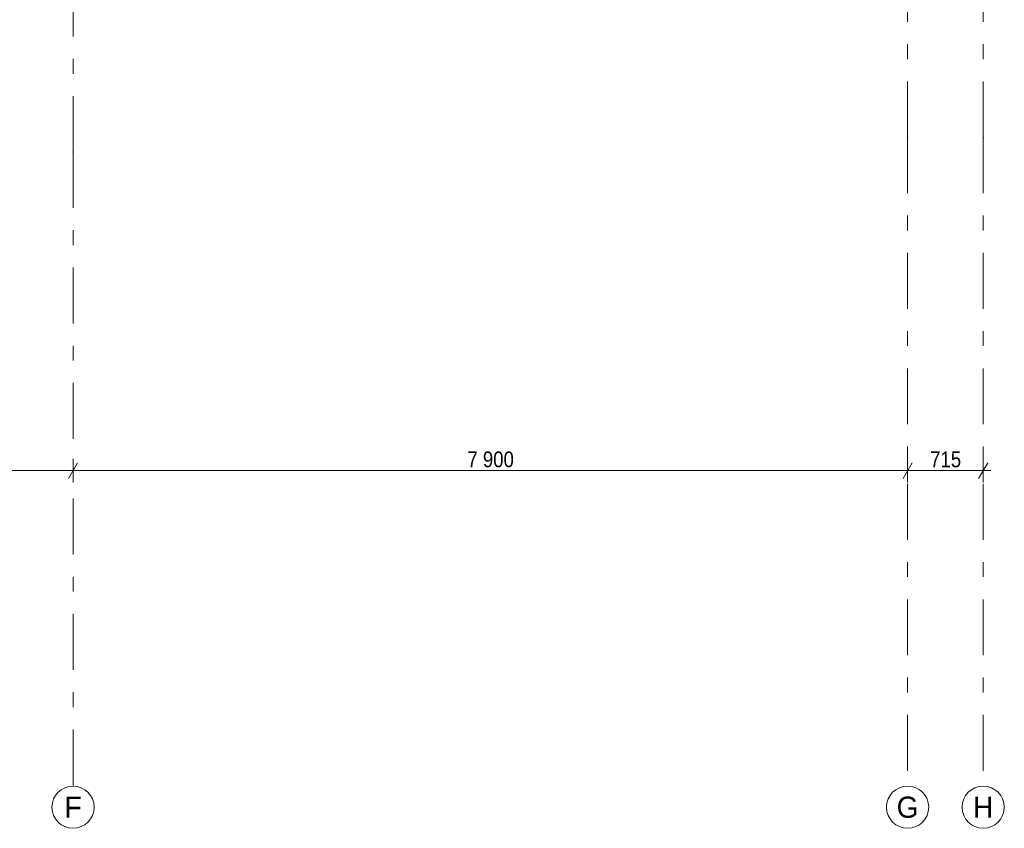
# Model space of a CAD drawing. Header units: millimetres. Extents: x 74467 to 235410, y -65 to 114857.
# Tile 174 of 256: x 130788 to 140108, y 46490 to 54146. Entities that reach past the tile are written whole.
import ezdxf
from ezdxf.enums import TextEntityAlignment as Align

# ---------------------------------------------------------------- set-up
doc = ezdxf.new("R2010")
doc.units = ezdxf.units.MM
doc.header["$MEASUREMENT"] = 0
doc.linetypes.add('Katkend topelt', pattern=[1093.611073, 529.166651, -211.666656, 141.111112, -211.666656])
doc.layers.add('00 Telje mõõdud.AR', color=7, linetype='Continuous')
doc.layers.add('00 Teljed.AR', color=7, linetype='Continuous')
doc.styles.add('GENERATED_STYLE_3', font='txt')
doc.styles.add('GENERATED_STYLE_4', font='txt', dxfattribs={"width": 0.84})
doc.dimstyles.new('GENERATED_STYLE__3', dxfattribs={"dimtxt": 150, "dimasz": 114, "dimexe": 0.18, "dimexo": 3, "dimgap": 0, "dimtad": 1, "dimtih": 1, "dimtoh": 1, "dimdec": 0, "dimzin": 0, "dimdsep": 46, "dimtxsty": 'GENERATED_STYLE_4', "dimblk": 'ARROWHEAD_2', "dimblk1": 'ARROWHEAD_2', "dimblk2": 'ARROWHEAD_2', "dimcen": 0.09, "dimclrd": 256, "dimclre": 256, "dimclrt": 256, "dimadec": 1, "dimazin": 0, "dimtfac": 1, "dimtdec": 4, "dimtmove": 0, "dimatfit": 3, "dimfxl": 0, "dimtolj": 1, "dimtzin": 0, "dimarcsym": 0})

# ---------------------------------------------------------------- blocks, each defined once
blk = doc.blocks.new('*D3149')
at = {"layer": '00 Telje mõõdud.AR', "color": 252, "linetype": 'Continuous', "lineweight": 13, "true_color": 0x8c8d8c}
for p, q in [((129692.6, 49763.6), (129692.6, 49988.6)), ((131292.6, 49763.6), (131292.6, 49988.6)), ((129735.9, 49951.1), (129649.3, 49801.1)), ((129692.6, 49876.1), (131292.6, 49876.1)), ((131335.9, 49951.1), (131249.3, 49801.1))]:
    blk.add_line(p, q, dxfattribs=at)
at = {"layer": '00 Telje mõõdud.AR', "color": 252, "lineweight": 13, "true_color": 0x8c8d8c, "insert": (130275.3, 49906.1), "char_height": 150, "attachment_point": 7, "style": 'GENERATED_STYLE_4'}
blk.add_mtext('\\A1;{\\pql;\\fArial|b0|i0|c0|p34;1\xa0600}', dxfattribs=at)
blk = doc.blocks.new('ARROWHEAD_2')
at = {"color": 0, "linetype": 'Continuous', "lineweight": 0}
for p, q in [((0, 0), (-1, 0)), ((-0.378, -0.655), (0.378, 0.655))]:
    blk.add_line(p, q, dxfattribs=at)
blk = doc.blocks.new('*D3150')
at = {"layer": '00 Telje mõõdud.AR', "color": 252, "linetype": 'Continuous', "lineweight": 13, "true_color": 0x8c8d8c}
for p, q in [((131292.6, 49763.6), (131292.6, 49988.6)), ((139192.6, 49763.6), (139192.6, 49988.6)), ((131335.9, 49951.1), (131249.3, 49801.1)), ((131292.6, 49876.1), (139192.6, 49876.1)), ((139235.9, 49951.1), (139149.3, 49801.1))]:
    blk.add_line(p, q, dxfattribs=at)
at = {"layer": '00 Telje mõõdud.AR', "color": 252, "lineweight": 13, "true_color": 0x8c8d8c, "insert": (135025.3, 49906.1), "char_height": 150, "attachment_point": 7, "style": 'GENERATED_STYLE_4'}
blk.add_mtext('\\A1;{\\pql;\\fArial|b0|i0|c0|p34;7\xa0900}', dxfattribs=at)
blk = doc.blocks.new('*D3151')
at = {"layer": '00 Telje mõõdud.AR', "color": 252, "linetype": 'Continuous', "lineweight": 13, "true_color": 0x8c8d8c}
for p, q in [((139192.6, 49763.6), (139192.6, 49988.6)), ((139908, 49763.6), (139908, 49988.6)), ((139235.9, 49951.1), (139149.3, 49801.1)), ((139192.6, 49876.1), (139908, 49876.1)), ((139864.7, 49801.1), (139951.3, 49951.1)), ((139908, 49876.1), (139981.4, 49876.1))]:
    blk.add_line(p, q, dxfattribs=at)
at = {"layer": '00 Telje mõõdud.AR', "color": 252, "lineweight": 13, "true_color": 0x8c8d8c, "insert": (139405.5, 49906.1), "char_height": 150, "attachment_point": 7, "style": 'GENERATED_STYLE_4'}
blk.add_mtext('\\A1;{\\pql;\\fArial|b0|i0|c0|p34;715}', dxfattribs=at)
blk = doc.blocks.new('Standard grid marker')
at = {"layer": '00 Teljed.AR', "color": 252, "linetype": 'Katkend topelt', "lineweight": 13, "true_color": 0x8c8d8c}
for q in [(0, 0), (54919, 0)]:
    blk.add_line((6142.5, 0), q, dxfattribs=at)
at = {"layer": '00 Teljed.AR', "color": 252, "linetype": 'Continuous', "lineweight": 13, "true_color": 0x8c8d8c}
blk.add_circle((-200, 0), 200, dxfattribs=at)
at = {"layer": '00 Teljed.AR', "color": 252, "linetype": 'Katkend topelt', "lineweight": 13, "true_color": 0x8c8d8c}
blk.add_point((6142.5, 0), dxfattribs=at)
blk.add_point((6142.5, 0), dxfattribs=at)
at = {"layer": '00 Teljed.AR', "color": 252, "lineweight": 13, "true_color": 0x8c8d8c, "style": 'GENERATED_STYLE_3'}
for tag, p in [('AC_MarkerText_1_0', (-54.3, -45.7)), ('AC_MarkerText_1_1', (61407.2, -45.7))]:
    blk.add_attdef(tag, text='', height=200, rotation=270, dxfattribs=at).set_placement(p, align=Align.TOP_CENTER)
blk = doc.blocks.new('Standard grid marker_2')
at = {"layer": '00 Teljed.AR', "color": 252, "linetype": 'Katkend topelt', "lineweight": 13, "true_color": 0x8c8d8c}
for q in [(0, 0), (55057.6, 0)]:
    blk.add_line((6003.9, 0), q, dxfattribs=at)
at = {"layer": '00 Teljed.AR', "color": 252, "linetype": 'Continuous', "lineweight": 13, "true_color": 0x8c8d8c}
blk.add_circle((-200, 0), 200, dxfattribs=at)
at = {"layer": '00 Teljed.AR', "color": 252, "linetype": 'Katkend topelt', "lineweight": 13, "true_color": 0x8c8d8c}
blk.add_point((6003.9, 0), dxfattribs=at)
blk.add_point((6003.9, 0), dxfattribs=at)
at = {"layer": '00 Teljed.AR', "color": 252, "lineweight": 13, "true_color": 0x8c8d8c, "style": 'GENERATED_STYLE_3'}
for tag, p in [('AC_MarkerText_1_0', (-54.3, -45.7)), ('AC_MarkerText_1_1', (61407.2, -45.7))]:
    blk.add_attdef(tag, text='', height=200, rotation=270, dxfattribs=at).set_placement(p, align=Align.TOP_CENTER)
blk = doc.blocks.new('Standard grid marker_18')
at = {"layer": '00 Teljed.AR', "color": 252, "linetype": 'Katkend topelt', "lineweight": 13, "true_color": 0x8c8d8c}
for q in [(0, 0), (15454.4, 0)]:
    blk.add_line((6142.5, 0), q, dxfattribs=at)
at = {"layer": '00 Teljed.AR', "color": 252, "linetype": 'Continuous', "lineweight": 13, "true_color": 0x8c8d8c}
blk.add_circle((-200, 0), 200, dxfattribs=at)
at = {"layer": '00 Teljed.AR', "color": 252, "linetype": 'Katkend topelt', "lineweight": 13, "true_color": 0x8c8d8c}
blk.add_point((6142.5, 0), dxfattribs=at)
blk.add_point((6142.5, 0), dxfattribs=at)
at = {"layer": '00 Teljed.AR', "color": 252, "lineweight": 13, "true_color": 0x8c8d8c, "style": 'GENERATED_STYLE_3'}
for tag, p in [('AC_MarkerText_1_0', (-54.3, -45.7)), ('AC_MarkerText_1_1', (21942.6, -45.7))]:
    blk.add_attdef(tag, text='', height=200, rotation=270, dxfattribs=at).set_placement(p, align=Align.TOP_CENTER)

msp = doc.modelspace()

# ---------------------------------------------------------------- block references
at = {"layer": '00 Teljed.AR', "color": 7, "linetype": 'Continuous', "lineweight": 13}
ref = msp.add_blockref('Standard grid marker_2', (131292.6, 46889.6), dxfattribs=dict(at, zscale=1000, rotation=90))
ref.add_attrib('AC_MarkerText_1', 'F', dxfattribs={"color": 252, "lineweight": 13, "true_color": 0x8c8d8c, "height": 200, "rotation": 360, "style": 'GENERATED_STYLE_3'}).set_placement((131292.6, 46789.6), align=Align.TOP_CENTER)
ref = msp.add_blockref('Standard grid marker', (139192.6, 46889.6), dxfattribs=dict(at, zscale=1000, rotation=90))
ref.add_attrib('AC_MarkerText_1', 'G', dxfattribs={"color": 252, "lineweight": 13, "true_color": 0x8c8d8c, "height": 200, "rotation": 360, "style": 'GENERATED_STYLE_3'}).set_placement((139192.6, 46789.6), align=Align.TOP_CENTER)
ref = msp.add_blockref('Standard grid marker_18', (139908, 46889.6), dxfattribs=dict(at, zscale=1000, rotation=90))
ref.add_attrib('AC_MarkerText_1', 'H', dxfattribs={"color": 252, "lineweight": 13, "true_color": 0x8c8d8c, "height": 200, "rotation": 360, "style": 'GENERATED_STYLE_3'}).set_placement((139908, 46789.6), align=Align.TOP_CENTER)

# ---------------------------------------------------------------- dimensions: what is measured, and where the dimension line sits
at = {"layer": '00 Telje mõõdud.AR', "color": 252, "linetype": 'Continuous', "lineweight": 13, "true_color": 0x8c8d8c}
for base, p1, p2, picture, middle in [((131292.6, 49876.1), (129692.6, 46889.6), (131292.6, 46889.6), '*D3149', (130540.3, 49981.1)), ((139192.6, 49876.1), (131292.6, 46889.6), (139192.6, 46889.6), '*D3150', (135290.3, 49981.1)), ((139908, 49876.1), (139192.6, 46889.6), (139908, 46889.6), '*D3151', (139582.1, 49981.1))]:
    dim = msp.add_linear_dim(base=base, p1=p1, p2=p2, dimstyle='GENERATED_STYLE__3', dxfattribs=at)
    dim.commit()
    dim.dimension.update_dxf_attribs({"geometry": picture, "text_midpoint": middle, "dimtype": 160})

doc.saveas('drawing.dxf')
